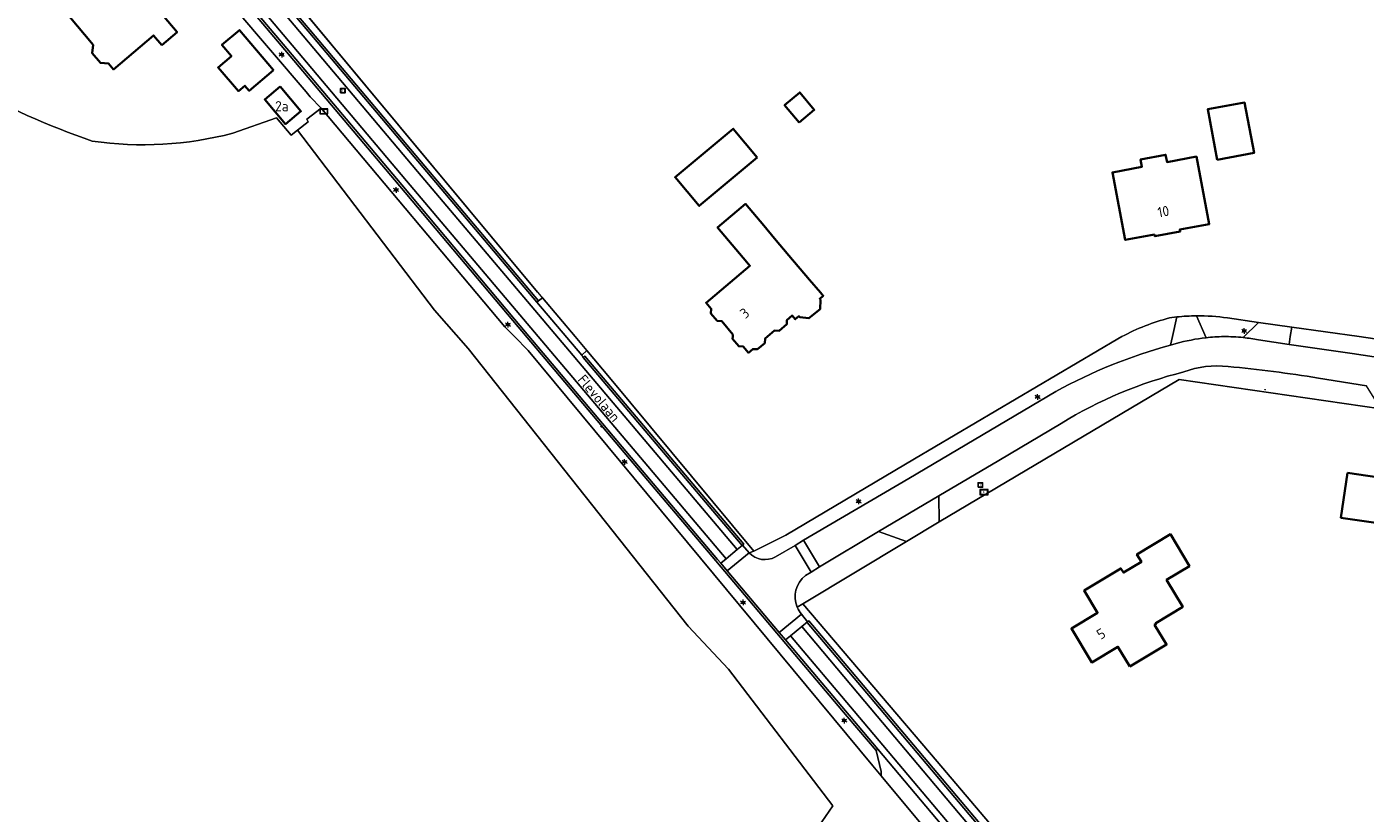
# Model space of a CAD drawing. Header units: metres. Extents: x 140853 to 145288, y 474558 to 480269.
# Tile 114 of 256: x 141550 to 141786, y 478166 to 478305. Entities that reach past the tile are written whole.
import ezdxf
from ezdxf.enums import TextEntityAlignment as Align

# ---------------------------------------------------------------- set-up
doc = ezdxf.new("R2010")
doc.units = ezdxf.units.M
doc.header["$MEASUREMENT"] = 0
for name, color, linetype, lineweight in [('B-WE-GR-GRAS-G', 60, 'Continuous', 13), ('B-WE-GR-GRAS_KRUIDENRIJK-G', 80, 'Continuous', 18), ('B-WE-GR-GROENVOORZIENING-G', 80, 'Continuous', 18), ('B-WE-GR-HOUTOPSTAND_LOOF-G', 40, 'Continuous', 13), ('B-WE-IE-TERREINAFSCHEIDING_KUNSTMATIG_HEKWERK-G', 20, 'IE-TERREINAFSCHEIDING-KUNSTMATIG', 18), ('B-WE-KL-ET_LS_OV_LICHTMAST-S', 190, 'Continuous', 18), ('B-WE-KL-WATER_BRANDLEIDING_PUT-S', 150, 'Continuous', 18), ('B-WE-OG-BEBOUWING-G', 7, 'Continuous', 35), ('B-WE-OG-BEBOUWING_HUISNUMMER-T18', 10, 'Continuous', 18), ('B-WE-OG-BEBOUWING_STRAATNAAM-T18', 10, 'Continuous', 18), ('B-WE-OG-TERREIN_ERF-G', 7, 'Continuous', 18), ('B-WE-RI-GWA_RIOOLPUT-S', 30, 'Continuous', 18), ('B-WE-RI-TERREINKAST-S', 7, 'Continuous', 18), ('B-WE-VH-ONVERHARD-G', 252, 'Continuous', 18), ('B-WE-VH-VERHARDING_ASFALT-G', 252, 'Continuous', 18), ('B-WE-VH-VERHARDING_BEDRIJFSVLOERPLAAT-G', 252, 'Continuous', 18), ('B-WE-VH-VERHARDING_BETONSTRAATSTEEN-G', 252, 'Continuous', 18), ('B-WE-VH-VERHARDING_GRASBETONSTEEN-G', 70, 'Continuous', 18), ('B-WE-VH-VERHARDING_HALFVERHARDING_GRIND-G', 252, 'Continuous', 18), ('X-XX-XX-ALGEMEEN-S', 7, 'Continuous', 18)]:
    doc.layers.add(name, color=color, linetype=linetype, lineweight=lineweight)
doc.styles.add('NLCS-ISO', font='txt')
doc.linetypes.add('IE-TERREINAFSCHEIDING-KUNSTMATIG', pattern='A,4,[82,NLCS.shx,S=0.75,R=90,X=0,Y=0],4,-2', length=10)

# ---------------------------------------------------------------- blocks, each defined once
blk = doc.blocks.new('SRI-TERREINKAST-SO')
at = {"ltscale": 0.1}
h = blk.add_hatch(color=256, dxfattribs=at)
h.paths.add_polyline_path([(3.9, 2.1), (-3.4, 2.1), (-3.4, -2.4), (3.9, -2.4)])
h.paths.add_polyline_path([(3.4, 1.6), (-2.9, 1.6), (-2.9, -1.9), (3.4, -1.9)], flags=16)
at = {"flags": 128}
for points in [[(3.9, 2.1), (-3.4, 2.1), (-3.4, -2.4), (3.9, -2.4)], [(3.4, 1.6), (-2.9, 1.6), (-2.9, -1.9), (3.4, -1.9)]]:
    blk.add_lwpolyline(points, close=True, dxfattribs=at)
at = {"style": 'NLCS-ISO'}
blk.add_text('RI', height=1.8, dxfattribs=at).set_placement((-0.9, -1))
blk = doc.blocks.new('SIE-WEG_AFVALBAK_TYPE_01')
for radius in [0.25, 0.156]:
    blk.add_circle((0, 0), radius)
blk = doc.blocks.new('B-SIE-WEG_LICHTMAST-SO')
at = {"ltscale": 0.1}
for p, q in [((-1.1, 0.6), (-2.2, 1.3)), ((0, 1.3), (0, 2.5)), ((1.1, 0.6), (2.2, 1.3)), ((-1.1, -0.6), (-2.2, -1.3)), ((0, -1.3), (0, -2.5)), ((1.1, -0.6), (2.2, -1.3))]:
    blk.add_line(p, q, dxfattribs=at)
at = {"flags": 128}
for points in [[(-1.2, 0.5), (1.2, 0.5)], [(-1.2, -0.5), (1.2, -0.5)]]:
    blk.add_lwpolyline(points, dxfattribs=at)
at = {"ltscale": 0.1}
blk.add_circle((0, 0), 1.27, dxfattribs=at)
at = {"style": 'NLCS-ISO'}
blk.add_attdef('TYPE', text='', height=1.8, dxfattribs=at).set_placement((0, 2.5), align=Align.BOTTOM_CENTER)
blk = doc.blocks.new('SRI-PUT_INSPECTIE-SO')
at = {"lineweight": -3, "flags": 128}
blk.add_lwpolyline([(-2, -2), (2, -2), (2, 2), (-2, 2)], close=True, dxfattribs=at)
at = {"lineweight": -3, "ltscale": 1.5}
blk.add_circle((0, 0), 2, dxfattribs=at)
at = {"ltscale": 0.1, "style": 'NLCS-ISO'}
blk.add_text('I', height=2.5, dxfattribs=at).set_placement((0, 0), align=Align.MIDDLE_CENTER)
blk = doc.blocks.new('SIE-WEG_STRAATPOT_BRANDKRAAN-SO')
blk.add_ellipse((0, 0), major_axis=(-0.729, 0), ratio=0.685994)
at = {"style": 'NLCS-ISO'}
blk.add_text('BR', height=0.4, dxfattribs=at).set_placement((-0.3, -0.2))

msp = doc.modelspace()

# ---------------------------------------------------------------- linework, layer by layer
at = {"layer": 'B-WE-GR-GRAS-G', "ltscale": 0.2, "flags": 128}
msp.add_lwpolyline([(141666.234, 478129.695), (141692.083, 478167.329), (141673.695, 478191.406), (141666.551, 478198.947), (141627.79, 478247.895), (141621.837, 478254.642), (141597.652, 478286.353), (141596.57, 478285.508), (141593.972, 478288.553), (141586.272, 478285.839), (141586.272, 478285.839, -0.0994181), (141561.478, 478284.446), (141561.478, 478284.446, -0.0394054), (141538.973, 478294.379)], format="xyb", dxfattribs=at)
at = {"layer": 'B-WE-GR-GRAS_KRUIDENRIJK-G', "ltscale": 0.2, "flags": 128}
for points in [[(141635.943, 478250), (141638.34, 478247.578), (141699.129, 478174.344), (141700.575, 478172.602), (141700.593, 478173.342), (141699.68, 478177.053), (141694.586, 478183.058), (141682.193, 478197.712), (141671.446, 478210.495), (141656.212, 478228.439), (141635.632, 478252.818), (141615.738, 478276.525), (141595.436, 478300.521), (141582.128, 478316.275), (141582.448, 478316.554), (141579.794, 478315.857), (141580.344, 478315.208), (141599.185, 478293.15), (141599.924, 478292.273), (141601.852, 478290.259), (141634.245, 478251.715), (141635.943, 478250)], [(141591.139, 478315.963), (141590.873, 478314.714), (141599.858, 478304.065), (141620.139, 478280.037), (141640.151, 478256.308), (141640.85, 478256.852), (141640.006, 478257.855), (141591.377, 478316.278), (141591.139, 478315.963)], [(141652.685, 478242.777), (141648.676, 478247.544), (141647.82, 478246.733), (141648.057, 478246.321), (141648.328, 478246.558), (141660.621, 478232.071), (141676.387, 478213.442), (141676.159, 478213.258), (141677.287, 478211.905), (141678.164, 478212.188), (141652.685, 478242.777)]]:
    msp.add_lwpolyline(points, close=True, dxfattribs=at)
for points in [[(141731.367, 478240.33, -0.0588641), (141751.62, 478248.494), (141751.62, 478248.494), (141751.955, 478250), (141752.725, 478253.459), (141751.414, 478253.288), (141751.414, 478253.288, 0.0577127), (141743.026, 478250), (141743.026, 478250), (141742.325, 478249.618), (141706.449, 478228.434), (141683.758, 478215.007), (141678.164, 478212.188), (141677.287, 478211.905), (141677.287, 478211.905, 0.3455762), (141681.946, 478211.191), (141681.946, 478211.191), (141685.41, 478213.212), (141686.909, 478214.104), (141705.457, 478224.974), (141731.367, 478240.33)], [(141732.323, 478234.714), (141721.343, 478228.175), (141710.746, 478221.913), (141710.842, 478217.336), (141753.142, 478242.416), (141788.669, 478237.27), (141786.173, 478241.353), (141777.704, 478242.688), (141777.704, 478242.688, 0.0171126), (141761.758, 478244.731), (141761.758, 478244.731, 0.1173168), (141753.95, 478243.777), (141753.95, 478243.777, 0.0756759), (141732.323, 478234.714)], [(141705.059, 478213.868), (141700.129, 478215.632), (141689.725, 478209.398), (141688.236, 478208.48), (141687.224, 478207.891), (141687.224, 478207.891, 0.3367194), (141685.777, 478202.308), (141685.777, 478202.308), (141686.76, 478202.897), (141705.059, 478213.868)], [(141740.772, 478139.431), (141710.44, 478175.093), (141686.76, 478202.897), (141685.777, 478202.308), (141685.777, 478202.308, 0.0759327), (141686.524, 478201.081), (141686.524, 478201.081), (141687.616, 478199.726), (141687.84, 478199.882), (141698.99, 478186.665), (141715.45, 478167.189), (141734.475, 478144.621), (141751.986, 478123.754), (141753.578, 478124.107), (141753.53, 478124.166), (141740.772, 478139.431)]]:
    msp.add_lwpolyline(points, format="xyb", close=True, dxfattribs=at)
at = {"layer": 'B-WE-GR-GROENVOORZIENING-G', "ltscale": 0.2, "flags": 128}
msp.add_lwpolyline([(141760.961, 478250, -0.0301856), (141764.441, 478249.833), (141764.441, 478249.833), (141767.134, 478252.508), (141761.652, 478253.282), (141761.652, 478253.282, 0.0397236), (141756.188, 478253.667), (141756.188, 478253.667), (141757.871, 478249.808), (141757.871, 478249.808, -0.024581), (141760.961, 478250)], format="xyb", close=True, dxfattribs=at)
msp.add_lwpolyline([(141829.837, 478240.035), (141831.063, 478243.126), (141784.896, 478250), (141772.976, 478251.683), (141772.738, 478250), (141772.545, 478248.632), (141783.66, 478247.043), (141829.837, 478240.035)], close=True, dxfattribs=at)
at = {"layer": 'B-WE-GR-HOUTOPSTAND_LOOF-G', "ltscale": 0.2, "flags": 128}
msp.add_lwpolyline([(141707.853, 478163.834), (141700.575, 478172.602), (141699.129, 478174.344), (141638.34, 478247.578), (141635.943, 478250), (141634.245, 478251.715), (141601.852, 478290.259), (141599.299, 478288.295), (141599.538, 478287.825), (141597.652, 478286.353), (141621.837, 478254.642), (141627.79, 478247.895), (141666.551, 478198.947), (141673.695, 478191.406), (141692.083, 478167.329), (141666.234, 478129.695)], dxfattribs=at)
at = {"layer": 'B-WE-IE-TERREINAFSCHEIDING_KUNSTMATIG_HEKWERK-G', "ltscale": 0.2, "flags": 128}
for points in [[(141640.006, 478257.855), (141591.28, 478316.395)], [(141599.185, 478293.15), (141599.924, 478292.273)], [(141597.652, 478286.353), (141599.538, 478287.825), (141599.299, 478288.295), (141601.852, 478290.259)], [(141601.852, 478290.259), (141634.245, 478251.715)], [(141586.272, 478285.839), (141593.972, 478288.553), (141596.57, 478285.508), (141597.652, 478286.353)], [(141640.006, 478257.855), (141646.611, 478250)], [(141752.725, 478253.459), (141751.414, 478253.288)], [(141767.134, 478252.508), (141761.652, 478253.282)], [(141772.976, 478251.683), (141767.134, 478252.508)], [(141784.896, 478250), (141772.976, 478251.683)], [(141652.685, 478242.777), (141646.611, 478250)], [(141742.325, 478249.618), (141706.449, 478228.434), (141683.758, 478215.007), (141678.164, 478212.188)], [(141743.026, 478250), (141742.325, 478249.618)], [(141784.896, 478250), (141831.063, 478243.126)], [(141638.34, 478247.578), (141699.129, 478174.344)], [(141678.164, 478212.188), (141652.685, 478242.777)], [(141710.842, 478217.336), (141753.142, 478242.416), (141788.669, 478237.27)], [(141686.76, 478202.897), (141705.059, 478213.868)], [(141740.772, 478139.431), (141710.44, 478175.093), (141686.76, 478202.897)]]:
    msp.add_lwpolyline(points, dxfattribs=at)
for points in [[(141538.973, 478294.379, 0.0394054), (141561.478, 478284.446)], [(141561.478, 478284.446, 0.0994181), (141586.272, 478285.839)], [(141756.188, 478253.667, 0.0254066), (141752.725, 478253.459)], [(141761.652, 478253.282, 0.0397236), (141756.188, 478253.667)], [(141751.414, 478253.288, 0.0577127), (141743.026, 478250)]]:
    msp.add_lwpolyline(points, format="xyb", dxfattribs=at)
at = {"layer": 'B-WE-OG-BEBOUWING-G', "ltscale": 0.2, "flags": 128}
for points in [[(141573.724, 478301.369), (141576.439, 478303.669), (141564.95, 478317.283), (141556.995, 478310.492), (141559.15, 478307.967), (141557.379, 478306.501), (141561.613, 478301.412), (141561.446, 478299.965), (141562.914, 478298.247), (141564.338, 478298.135), (141565.235, 478297.086), (141572.263, 478303.093), (141573.724, 478301.369)], [(141593.435, 478296.954), (141587.431, 478304.02), (141584.352, 478301.403), (141586.017, 478299.445), (141583.654, 478297.438), (141587.268, 478293.262), (141588.396, 478294.221), (141589.16, 478293.321), (141593.435, 478296.954)], [(141594.602, 478294.077), (141591.902, 478291.812), (141595.584, 478287.439), (141598.277, 478289.704), (141594.602, 478294.077)], [(141686.107, 478287.711), (141688.795, 478289.953), (141686.232, 478293.025), (141683.545, 478290.783), (141686.107, 478287.711)], [(141759.834, 478281.149), (141766.332, 478282.362), (141764.673, 478291.248), (141758.171, 478290.058), (141759.834, 478281.149)], [(141678.743, 478281.568), (141674.508, 478286.644), (141664.241, 478278.077), (141668.513, 478273.034), (141678.743, 478281.568)], [(141748.806, 478268.018), (141748.867, 478267.694), (141753.309, 478268.53), (141753.248, 478268.854), (141758.45, 478269.833), (141756.189, 478281.722), (141750.999, 478280.753), (141750.755, 478282.051), (141746.323, 478281.217), (141746.567, 478279.92), (141741.378, 478278.943), (141743.617, 478267.042), (141748.806, 478268.018)], [(141674.967, 478265.422), (141676.903, 478263.13), (141677.445, 478262.489), (141669.728, 478255.973), (141670.638, 478254.895), (141670.574, 478254.097), (141671.68, 478252.804), (141672.465, 478252.734), (141674.461, 478250.361), (141674.426, 478250), (141674.386, 478249.597), (141675.484, 478248.297), (141676.26, 478248.229), (141677.184, 478247.142), (141677.947, 478247.789), (141678.77, 478247.767), (141680.069, 478248.87), (141680.131, 478249.644), (141680.55, 478250), (141681.8, 478251.062), (141682.624, 478251.04), (141683.952, 478252.167), (141683.965, 478252.9), (141684.903, 478253.696), (141685.447, 478253.056), (141686.087, 478253.6), (141686.249, 478253.409), (141687.855, 478253.241), (141689.812, 478254.857), (141689.909, 478256.475), (141689.748, 478256.666), (141690.391, 478257.206), (141689.92, 478257.764), (141687.959, 478259.994), (141684.31, 478264.308), (141681.808, 478267.272), (141679.883, 478269.551), (141676.65, 478273.378), (141671.746, 478269.234), (141674.967, 478265.422)], [(141782.808, 478226.009), (141781.644, 478218.091), (141794.015, 478216.281), (141795.179, 478224.199), (141782.808, 478226.009)], [(141744.447, 478191.854), (141750.903, 478195.73), (141748.802, 478199.228), (141749.085, 478199.398), (141749.008, 478199.526), (141753.766, 478202.384), (141750.909, 478207.142), (141754.947, 478209.566), (141751.58, 478215.173), (141745.673, 478211.626), (141746.466, 478210.306), (141743.294, 478208.401), (141742.841, 478209.155), (141736.386, 478205.279), (141738.759, 478201.327), (141734.138, 478198.552), (141737.726, 478192.577), (141742.347, 478195.351), (141744.447, 478191.854)]]:
    msp.add_lwpolyline(points, close=True, dxfattribs=at)
at = {"layer": 'B-WE-OG-TERREIN_ERF-G', "ltscale": 0.2, "flags": 128}
for points in [[(141573.724, 478301.369), (141572.263, 478303.093), (141565.235, 478297.086), (141564.338, 478298.135), (141562.914, 478298.247), (141561.446, 478299.965), (141561.613, 478301.412), (141557.379, 478306.501), (141559.15, 478307.967), (141556.995, 478310.492), (141564.95, 478317.283), (141576.439, 478303.669), (141573.724, 478301.369)], [(141593.435, 478296.954), (141589.16, 478293.321), (141588.396, 478294.221), (141587.268, 478293.262), (141583.654, 478297.438), (141586.017, 478299.445), (141584.352, 478301.403), (141587.431, 478304.02), (141593.435, 478296.954)], [(141594.602, 478294.077), (141598.277, 478289.704), (141595.584, 478287.439), (141591.902, 478291.812), (141594.602, 478294.077)], [(141686.107, 478287.711), (141683.545, 478290.783), (141686.232, 478293.025), (141688.795, 478289.953), (141686.107, 478287.711)], [(141759.834, 478281.149), (141758.171, 478290.058), (141764.673, 478291.248), (141766.332, 478282.362), (141759.834, 478281.149)], [(141678.743, 478281.568), (141668.513, 478273.034), (141664.241, 478278.077), (141674.508, 478286.644), (141678.743, 478281.568)], [(141748.806, 478268.018), (141743.617, 478267.042), (141741.378, 478278.943), (141746.567, 478279.92), (141746.323, 478281.217), (141750.755, 478282.051), (141750.999, 478280.753), (141756.189, 478281.722), (141758.45, 478269.833), (141753.248, 478268.854), (141753.309, 478268.53), (141748.867, 478267.694), (141748.806, 478268.018)], [(141676.903, 478263.13), (141674.967, 478265.422), (141671.746, 478269.234), (141676.65, 478273.378), (141679.883, 478269.551), (141681.808, 478267.272), (141684.31, 478264.308), (141687.959, 478259.994), (141689.92, 478257.764), (141690.391, 478257.206), (141689.748, 478256.666), (141689.909, 478256.475), (141689.812, 478254.857), (141687.855, 478253.241), (141686.249, 478253.409), (141686.087, 478253.6), (141685.447, 478253.056), (141684.903, 478253.696), (141683.965, 478252.9), (141683.952, 478252.167), (141682.624, 478251.04), (141681.8, 478251.062), (141680.55, 478250), (141680.131, 478249.644), (141680.069, 478248.87), (141678.77, 478247.767), (141677.947, 478247.789), (141677.184, 478247.142), (141676.26, 478248.229), (141675.484, 478248.297), (141674.386, 478249.597), (141674.426, 478250), (141674.461, 478250.361), (141672.465, 478252.734), (141671.68, 478252.804), (141670.574, 478254.097), (141670.638, 478254.895), (141669.728, 478255.973), (141677.445, 478262.489), (141676.903, 478263.13)], [(141782.808, 478226.009), (141795.179, 478224.199), (141794.015, 478216.281), (141781.644, 478218.091), (141782.808, 478226.009)], [(141749.008, 478199.526), (141749.085, 478199.398), (141748.802, 478199.228), (141750.903, 478195.73), (141744.447, 478191.854), (141742.347, 478195.351), (141737.726, 478192.577), (141734.138, 478198.552), (141738.759, 478201.327), (141736.386, 478205.279), (141742.841, 478209.155), (141743.294, 478208.401), (141746.466, 478210.306), (141745.673, 478211.626), (141751.58, 478215.173), (141754.947, 478209.566), (141750.909, 478207.142), (141753.766, 478202.384), (141749.008, 478199.526)]]:
    msp.add_lwpolyline(points, close=True, dxfattribs=at)
for points in [[(141538.973, 478294.379, 0.0394054), (141561.478, 478284.446), (141561.478, 478284.446, 0.0994181), (141586.272, 478285.839), (141586.272, 478285.839), (141593.972, 478288.553), (141596.57, 478285.508), (141597.652, 478286.353), (141599.538, 478287.825), (141599.299, 478288.295), (141601.852, 478290.259), (141599.924, 478292.273), (141599.185, 478293.15), (141580.344, 478315.208)], [(141591.377, 478316.278), (141640.006, 478257.855), (141640.85, 478256.852), (141646.611, 478250), (141648.676, 478247.544), (141652.685, 478242.777), (141678.164, 478212.188), (141683.758, 478215.007), (141706.449, 478228.434), (141742.325, 478249.618), (141743.026, 478250), (141743.026, 478250, -0.0577127), (141751.414, 478253.288), (141751.414, 478253.288), (141752.725, 478253.459), (141752.725, 478253.459, -0.0254066), (141756.188, 478253.667), (141756.188, 478253.667, -0.0397236), (141761.652, 478253.282), (141761.652, 478253.282), (141767.134, 478252.508), (141772.976, 478251.683), (141784.896, 478250), (141831.063, 478243.126)], [(141788.669, 478237.27), (141753.142, 478242.416), (141710.842, 478217.336), (141705.059, 478213.868), (141686.76, 478202.897), (141710.44, 478175.093), (141740.772, 478139.431), (141753.53, 478124.166), (141753.578, 478124.107), (141755.942, 478121.2), (141777.507, 478095.557), (141777.507, 478095.557, 0.1184555), (141781.152, 478093.283), (141781.152, 478093.283, 0.0178823), (141792.449, 478096.915)]]:
    msp.add_lwpolyline(points, format="xyb", dxfattribs=at)
at = {"layer": 'B-WE-VH-ONVERHARD-G', "ltscale": 0.2, "flags": 128}
msp.add_lwpolyline([(141705.059, 478213.868), (141710.842, 478217.336), (141710.746, 478221.913), (141700.129, 478215.632), (141705.059, 478213.868)], close=True, dxfattribs=at)
at = {"layer": 'B-WE-VH-VERHARDING_ASFALT-G', "ltscale": 0.2, "flags": 128}
for points in [[(141675.19, 478212.466), (141659.438, 478231.112), (141638.888, 478255.444), (141618.826, 478279.102), (141598.66, 478303.026), (141584.913, 478319.356), (141576.739, 478329.184), (141574.788, 478327.533), (141583.02, 478317.63), (141596.708, 478301.366), (141616.884, 478277.448), (141636.883, 478253.827), (141657.486, 478229.45), (141673.234, 478210.812), (141675.19, 478212.466)], [(141590.524, 478314.495), (141584.759, 478321.424), (141577.66, 478329.963), (141576.739, 478329.184), (141584.913, 478319.356), (141598.66, 478303.026), (141618.826, 478279.102), (141638.888, 478255.444), (141659.438, 478231.112), (141675.19, 478212.466), (141676.065, 478213.19), (141660.276, 478231.857), (141648.057, 478246.321), (141647.82, 478246.733), (141639.853, 478256.068), (141619.822, 478279.79), (141599.563, 478303.802), (141590.524, 478314.495)], [(141574.788, 478327.533), (141573.822, 478326.715), (141578.022, 478321.734), (141582.448, 478316.554), (141595.764, 478300.768), (141616.076, 478276.756), (141635.959, 478253.069), (141656.527, 478228.684), (141671.752, 478210.734), (141672.337, 478210.061), (141673.234, 478210.812), (141657.486, 478229.45), (141636.883, 478253.827), (141616.884, 478277.448), (141596.708, 478301.366), (141583.02, 478317.63), (141574.788, 478327.533)], [(141686.6, 478198.885), (141697.729, 478185.687), (141714.245, 478166.087), (141733.231, 478143.653), (141751.002, 478122.562), (141768.262, 478101.896), (141782.237, 478085.297), (141783.146, 478086.071), (141769.169, 478102.689), (141754.947, 478119.582), (141751.57, 478123.624), (141734.17, 478144.376), (141715.172, 478166.903), (141698.706, 478186.404), (141687.521, 478199.628), (141687.616, 478199.726), (141686.6, 478198.885)], [(141780.269, 478083.667), (141766.297, 478100.289), (141748.983, 478120.975), (141731.281, 478142.017), (141712.237, 478164.528), (141695.822, 478184.001), (141684.601, 478197.269), (141683.736, 478196.572), (141694.925, 478183.301), (141699.985, 478177.307), (141711.267, 478163.929), (141730.323, 478141.324), (141748, 478120.228), (141765.376, 478099.569), (141779.082, 478083.243), (141779.375, 478082.915), (141780.269, 478083.667)], [(141782.237, 478085.297), (141768.262, 478101.896), (141751.002, 478122.562), (141733.231, 478143.653), (141714.245, 478166.087), (141697.729, 478185.687), (141686.6, 478198.885), (141684.601, 478197.269), (141695.822, 478184.001), (141712.237, 478164.528), (141731.281, 478142.017), (141748.983, 478120.975), (141766.297, 478100.289), (141780.269, 478083.667), (141782.237, 478085.297)]]:
    msp.add_lwpolyline(points, close=True, dxfattribs=at)
msp.add_lwpolyline([(141829.837, 478240.035), (141783.66, 478247.043), (141772.545, 478248.632), (141767.124, 478249.407), (141767.124, 478249.407, 0.0239023), (141764.441, 478249.833), (141764.441, 478249.833, 0.0301856), (141760.961, 478250), (141760.961, 478250, 0.024581), (141757.871, 478249.808), (141757.871, 478249.808, 0.0429358), (141752.63, 478248.763), (141752.63, 478248.763), (141751.62, 478248.494), (141751.62, 478248.494, 0.0588641), (141731.367, 478240.33), (141731.367, 478240.33), (141705.457, 478224.974), (141686.909, 478214.104), (141689.725, 478209.398), (141700.129, 478215.632), (141710.746, 478221.913), (141721.343, 478228.175), (141732.323, 478234.714), (141732.323, 478234.714, -0.0756759), (141753.95, 478243.777), (141753.95, 478243.777, -0.1173168), (141761.758, 478244.731), (141761.758, 478244.731, -0.0171126), (141777.704, 478242.688), (141777.704, 478242.688), (141786.173, 478241.353)], format="xyb", dxfattribs=at)
at = {"layer": 'B-WE-VH-VERHARDING_BEDRIJFSVLOERPLAAT-G', "ltscale": 0.2, "flags": 128}
for points in [[(141673.419, 478208.728), (141677.287, 478211.905), (141676.159, 478213.258), (141676.065, 478213.19), (141675.19, 478212.466), (141673.234, 478210.812), (141672.337, 478210.061), (141673.419, 478208.728)], [(141686.909, 478214.104), (141685.41, 478213.212), (141688.236, 478208.48), (141689.725, 478209.398), (141686.909, 478214.104)], [(141686.524, 478201.081), (141682.583, 478197.877), (141683.736, 478196.572), (141684.601, 478197.269), (141686.6, 478198.885), (141687.616, 478199.726), (141686.524, 478201.081)]]:
    msp.add_lwpolyline(points, close=True, dxfattribs=at)
at = {"layer": 'B-WE-VH-VERHARDING_BETONSTRAATSTEEN-G', "ltscale": 0.2, "flags": 128}
msp.add_lwpolyline([(141647.82, 478246.733), (141648.676, 478247.544), (141646.611, 478250), (141640.85, 478256.852), (141640.151, 478256.308), (141639.853, 478256.068), (141647.82, 478246.733)], close=True, dxfattribs=at)
msp.add_lwpolyline([(141682.583, 478197.877), (141686.524, 478201.081), (141686.524, 478201.081, -0.0759327), (141685.777, 478202.308), (141685.777, 478202.308, -0.3367194), (141687.224, 478207.891), (141687.224, 478207.891), (141688.236, 478208.48), (141685.41, 478213.212), (141681.946, 478211.191), (141681.946, 478211.191, -0.3455762), (141677.287, 478211.905), (141677.287, 478211.905), (141673.419, 478208.728), (141682.583, 478197.877)], format="xyb", close=True, dxfattribs=at)
at = {"layer": 'B-WE-VH-VERHARDING_GRASBETONSTEEN-G', "ltscale": 0.2, "flags": 128}
for points in [[(141683.736, 478196.572), (141682.583, 478197.877), (141673.419, 478208.728), (141672.337, 478210.061), (141671.752, 478210.734), (141656.527, 478228.684), (141635.959, 478253.069), (141616.076, 478276.756), (141595.764, 478300.768), (141582.448, 478316.554), (141582.128, 478316.275), (141595.436, 478300.521), (141615.738, 478276.525), (141635.632, 478252.818), (141656.212, 478228.439), (141671.446, 478210.495), (141682.193, 478197.712), (141694.586, 478183.058), (141699.68, 478177.053), (141699.985, 478177.307), (141694.925, 478183.301), (141683.736, 478196.572)], [(141590.524, 478314.495), (141599.563, 478303.802), (141619.822, 478279.79), (141639.853, 478256.068), (141640.151, 478256.308), (141620.139, 478280.037), (141599.858, 478304.065), (141590.873, 478314.714), (141590.524, 478314.495)], [(141676.065, 478213.19), (141676.159, 478213.258), (141676.387, 478213.442), (141660.621, 478232.071), (141648.328, 478246.558), (141648.057, 478246.321), (141660.276, 478231.857), (141676.065, 478213.19)], [(141751.57, 478123.624), (141751.986, 478123.754), (141734.475, 478144.621), (141715.45, 478167.189), (141698.99, 478186.665), (141687.84, 478199.882), (141687.616, 478199.726), (141687.521, 478199.628), (141698.706, 478186.404), (141715.172, 478166.903), (141734.17, 478144.376), (141751.57, 478123.624)]]:
    msp.add_lwpolyline(points, close=True, dxfattribs=at)
at = {"layer": 'B-WE-VH-VERHARDING_HALFVERHARDING_GRIND-G', "ltscale": 0.2, "flags": 128}
for points in [[(141752.63, 478248.763, -0.0429358), (141757.871, 478249.808), (141757.871, 478249.808), (141756.188, 478253.667), (141756.188, 478253.667, 0.0254066), (141752.725, 478253.459), (141752.725, 478253.459), (141751.955, 478250), (141751.62, 478248.494), (141752.63, 478248.763)], [(141772.545, 478248.632), (141772.738, 478250), (141772.976, 478251.683), (141767.134, 478252.508), (141764.441, 478249.833), (141764.441, 478249.833, -0.0239023), (141767.124, 478249.407), (141767.124, 478249.407), (141772.545, 478248.632)]]:
    msp.add_lwpolyline(points, format="xyb", close=True, dxfattribs=at)
msp.add_lwpolyline([(141700.575, 478172.602), (141707.853, 478163.834), (141709.345, 478164.348), (141710.983, 478163.695), (141711.267, 478163.929), (141699.985, 478177.307), (141699.68, 478177.053), (141700.593, 478173.342), (141700.575, 478172.602)], close=True, dxfattribs=at)

# ---------------------------------------------------------------- block references
at = {"layer": 'B-WE-KL-ET_LS_OV_LICHTMAST-S', "xscale": 0.2, "yscale": 0.2, "zscale": 0.2}
for p in [(141594.882, 478299.711), (141615.066, 478275.847), (141634.771, 478252.125), (141764.598, 478251), (141728.177, 478239.376), (141655.342, 478227.928), (141696.601, 478220.968), (141676.242, 478203.144), (141694.078, 478182.344)]:
    msp.add_blockref('B-SIE-WEG_LICHTMAST-SO', p, dxfattribs=at)
at = {"layer": 'B-WE-KL-WATER_BRANDLEIDING_PUT-S', "xscale": 0.2, "yscale": 0.2, "zscale": 0.2}
msp.add_blockref('SIE-WEG_STRAATPOT_BRANDKRAAN-SO', (141651.292, 478234.137), dxfattribs=at)
at = {"layer": 'B-WE-RI-GWA_RIOOLPUT-S', "xscale": 0.2, "yscale": 0.2, "zscale": 0.2}
for p in [(141605.655, 478293.351), (141718.068, 478223.854)]:
    msp.add_blockref('SRI-PUT_INSPECTIE-SO', p, dxfattribs=at)
at = {"layer": 'B-WE-RI-TERREINKAST-S', "xscale": 0.2, "yscale": 0.2, "zscale": 0.2}
for p in [(141602.264, 478289.716), (141718.685, 478222.611)]:
    msp.add_blockref('SRI-TERREINKAST-SO', p, dxfattribs=at)
at = {"layer": 'X-XX-XX-ALGEMEEN-S', "xscale": 0.2, "yscale": 0.2, "zscale": 0.2}
msp.add_blockref('SIE-WEG_AFVALBAK_TYPE_01', (141768.287, 478240.651), dxfattribs=at)

# ---------------------------------------------------------------- texts
at = {"layer": 'B-WE-OG-BEBOUWING_HUISNUMMER-T18', "style": 'NLCS-ISO'}
msp.add_text('2a', height=1.8, dxfattribs=at).set_placement((141594.909, 478290.604), align=Align.MIDDLE_CENTER)
for s, rotation, p in [('10', 10.7, (141750.348, 478272.043)), ('3', 40.1, (141676.514, 478254.135)), ('5', 31, (141739.361, 478197.623))]:
    msp.add_text(s, height=1.8, rotation=rotation, dxfattribs=at).set_placement(p, align=Align.MIDDLE_CENTER)
at = {"layer": 'B-WE-OG-BEBOUWING_STRAATNAAM-T18', "style": 'NLCS-ISO'}
msp.add_text('Flevolaan', height=1.8, rotation=310.3, dxfattribs=at).set_placement((141650.829, 478239.14), align=Align.MIDDLE_CENTER)

doc.saveas('drawing.dxf')
